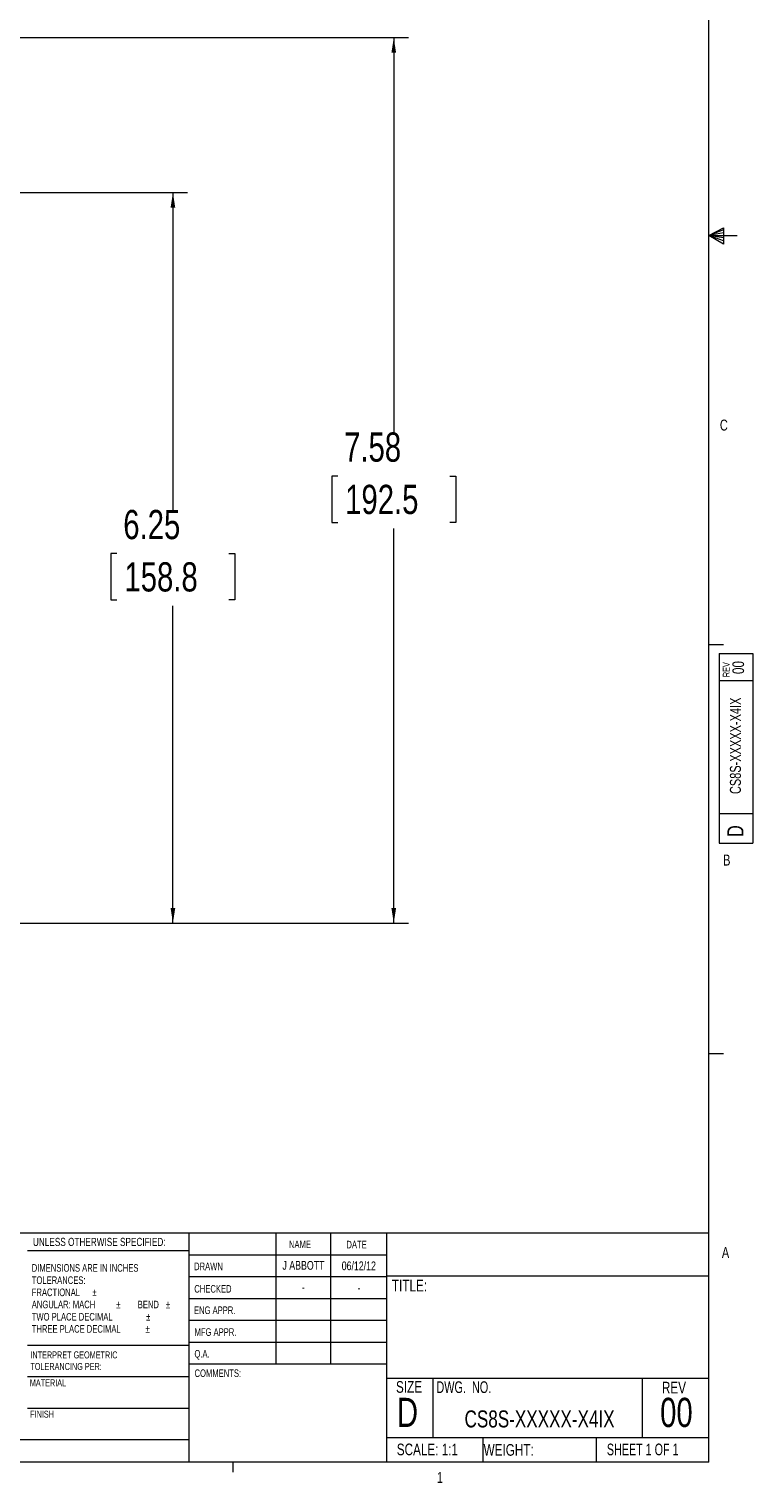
# Model space of a CAD drawing. Header units: inches. Extents: x 0.3 to 33.9, y 0.2 to 21.6.
# Tile 14 of 26: x 27.7 to 33.9, y 0.2 to 12.7. Entities that reach past the tile are written whole.
import ezdxf

# ---------------------------------------------------------------- set-up
doc = ezdxf.new("R2010")
doc.units = ezdxf.units.IN
doc.header["$MEASUREMENT"] = 0
doc.layers.add('SLD-0', color=7, linetype='Continuous', lineweight=15)
doc.styles.add('SLDTEXTSTYLE0', font='TXT', dxfattribs={"width": 0.75})
doc.styles.add('SLDTEXTSTYLE1', font='TXT', dxfattribs={"width": 0.6875})
doc.styles.add('SLDTEXTSTYLE2', font='TXT', dxfattribs={"width": 0.694444})
doc.dimstyles.new('SLDDIMSTYLE0', dxfattribs={"dimtxt": 0.25, "dimasz": 0.13, "dimexe": 0, "dimexo": 0.0625, "dimgap": 0.0625, "dimtad": 0, "dimtih": 1, "dimtoh": 1, "dimrnd": 1e-09, "dimzin": 12, "dimdsep": 46, "dimtxsty": 'SLDTEXTSTYLE0', "dimsah": 1, "dimcen": 0.09, "dimadec": 0, "dimazin": 3, "dimtfac": 1, "dimtofl": 0, "dimtmove": 0, "dimatfit": 3, "dimfxl": 1, "dimfrac": 2, "dimtolj": 1, "dimtzin": 12, "dimarcsym": 0})

# ---------------------------------------------------------------- blocks, each defined once
blk = doc.blocks.new('SW_NOTE_0')
at = {"color": 0, "linetype": 'Continuous', "lineweight": 0, "char_height": 0.06, "attachment_point": 1, "style": 'SLDTEXTSTYLE0'}
for s, insert in [('INTERPRET GEOMETRIC', (0, 0.077)), ('TOLERANCING PER:', (0, -0.022))]:
    blk.add_mtext(s, dxfattribs=dict(at, insert=insert))
blk = doc.blocks.new('SW_NOTE_1')
at = {"color": 0, "linetype": 'Continuous', "lineweight": 0, "char_height": 0.065, "attachment_point": 1, "style": 'SLDTEXTSTYLE0'}
for s, insert in [('DIMENSIONS ARE IN INCHES', (0, 0.084)), ('TOLERANCES:', (0, -0.021)), ('FRACTIONAL', (0, -0.125)), ('%%p', (0.518, -0.125)), ('ANGULAR: MACH', (0, -0.229)), ('%%p', (0.723, -0.229)), ('BEND', (0.907, -0.229)), ('%%p', (1.148, -0.229)), ('TWO PLACE DECIMAL', (0, -0.334)), ('%%p', (0.979, -0.334)), ('THREE PLACE DECIMAL', (0, -0.438)), ('%%p', (0.974, -0.438))]:
    blk.add_mtext(s, dxfattribs=dict(at, insert=insert))
blk = doc.blocks.new('_D_10')
at = {"layer": 'SLD-0'}
for p, q in [((27.236, 11.279), (29.061, 11.279)), ((28.936, 11.279), (28.936, 8.563)), ((28.457, 8.189), (28.406, 8.189)), ((28.406, 8.189), (28.406, 7.792)), ((29.415, 8.189), (29.466, 8.189)), ((29.466, 8.189), (29.466, 7.792)), ((28.406, 7.792), (28.457, 7.792)), ((28.936, 5.025), (28.936, 7.741)), ((29.466, 7.792), (29.415, 7.792)), ((26.866, 5.025), (29.061, 5.025))]:
    blk.add_line(p, q, dxfattribs=at)
for points in [[(28.936, 11.279), (28.916, 11.149), (28.956, 11.149)], [(28.936, 5.025), (28.956, 5.155), (28.916, 5.155)]]:
    blk.add_solid(points, dxfattribs=at)
at = {"layer": 'SLD-0', "char_height": 0.25, "attachment_point": 1, "style": 'SLDTEXTSTYLE0'}
for s, insert in [('6.25', (28.511, 8.562, -2.447)), ('158.8', (28.521, 8.114, -2.447))]:
    blk.add_mtext(s, dxfattribs=dict(at, insert=insert))
blk = doc.blocks.new('_D_11')
at = {"layer": 'SLD-0'}
for p, q in [((23.369, 12.605), (30.951, 12.605)), ((30.826, 12.605), (30.826, 9.226)), ((30.347, 8.852), (30.296, 8.852)), ((30.296, 8.852), (30.296, 8.455)), ((31.305, 8.852), (31.356, 8.852)), ((31.356, 8.852), (31.356, 8.455)), ((30.296, 8.455), (30.347, 8.455)), ((30.826, 5.025), (30.826, 8.404)), ((31.356, 8.455), (31.305, 8.455)), ((26.866, 5.025), (30.951, 5.025))]:
    blk.add_line(p, q, dxfattribs=at)
for points in [[(30.826, 12.605), (30.806, 12.475), (30.846, 12.475)], [(30.826, 5.025), (30.846, 5.155), (30.806, 5.155)]]:
    blk.add_solid(points, dxfattribs=at)
at = {"layer": 'SLD-0', "char_height": 0.25, "attachment_point": 1, "style": 'SLDTEXTSTYLE0'}
for s, insert in [('7.58', (30.401, 9.225, -2.447)), ('192.5', (30.41, 8.777, -2.447))]:
    blk.add_mtext(s, dxfattribs=dict(at, insert=insert))

msp = doc.modelspace()

# ---------------------------------------------------------------- linework, layer by layer
at = {"color": 7, "linetype": 'Continuous', "lineweight": 0}
for p, q in [((33.523, 0.411), (33.523, 21.411)), ((33.523, 10.911), (33.647, 10.976)), ((33.647, 10.958), (33.523, 10.911)), ((33.647, 10.976), (33.647, 10.837)), ((33.647, 10.934), (33.523, 10.911)), ((33.647, 10.891), (33.523, 10.911)), ((33.647, 10.865), (33.523, 10.911)), ((33.647, 10.837), (33.523, 10.911)), ((33.523, 10.911), (33.766, 10.911)), ((33.523, 7.411), (33.648, 7.411)), ((33.61, 7.332), (33.9, 7.332)), ((33.61, 7.332), (33.61, 5.709)), ((33.9, 7.332), (33.9, 5.709)), ((33.9, 7.099), (33.61, 7.099)), ((33.61, 5.965), (33.9, 5.965)), ((33.61, 5.709), (33.9, 5.709)), ((33.523, 3.911), (33.648, 3.911)), ((25.714, 2.375), (33.523, 2.375)), ((29.073, 2.375), (29.073, 0.411)), ((29.817, 2.375), (29.817, 1.25)), ((30.285, 2.375), (30.285, 1.25)), ((30.764, 2.375), (30.764, 0.411)), ((29.073, 2.221), (27.691, 2.221)), ((29.073, 2.187), (30.764, 2.187)), ((29.073, 2), (30.764, 2)), ((30.764, 2.008), (33.523, 2.008)), ((29.073, 1.812), (30.764, 1.812)), ((30.764, 1.625), (29.073, 1.625)), ((27.691, 1.414), (29.073, 1.414)), ((30.764, 1.437), (29.073, 1.437)), ((30.764, 1.25), (29.073, 1.25)), ((27.691, 1.144), (29.073, 1.144)), ((30.764, 1.13), (33.523, 1.13)), ((31.16, 1.13), (31.16, 0.623)), ((32.951, 1.13), (32.951, 0.623)), ((27.691, 0.874), (29.073, 0.874)), ((30.764, 0.623), (33.523, 0.623)), ((31.587, 0.623), (31.587, 0.411)), ((32.559, 0.623), (32.559, 0.411)), ((25.714, 0.607), (29.073, 0.607)), ((33.523, 0.411), (0.523, 0.411)), ((29.448, 0.411), (29.448, 0.326))]:
    msp.add_line(p, q, dxfattribs=at)

# ---------------------------------------------------------------- block references
for name, p in [('SW_NOTE_1', (27.728, 2.023)), ('SW_NOTE_0', (27.716, 1.283))]:
    msp.add_blockref(name, p, dxfattribs=at)

# ---------------------------------------------------------------- texts
for s, insert, char_height, attachment_point, style in [('C', (33.617, 9.335), 0.0938, 1, 'SLDTEXTSTYLE0'), ('B', (33.645, 5.612), 0.0938, 1, 'SLDTEXTSTYLE0'), ('UNLESS OTHERWISE SPECIFIED:', (27.738, 2.332), 0.07, 1, 'SLDTEXTSTYLE0'), ('NAME', (29.929, 2.309), 0.065, 1, 'SLDTEXTSTYLE0'), ('DATE', (30.421, 2.307), 0.065, 1, 'SLDTEXTSTYLE0'), ('A', (33.634, 2.253), 0.0938, 1, 'SLDTEXTSTYLE0'), ('DRAWN', (29.117, 2.12), 0.065, 1, 'SLDTEXTSTYLE0'), ('J ABBOTT', (30.053, 2.134), 0.075, 2, 'SLDTEXTSTYLE0'), ('06/12/12', (30.527, 2.13), 0.075, 2, 'SLDTEXTSTYLE0'), ('CHECKED', (29.119, 1.928), 0.065, 1, 'SLDTEXTSTYLE0'), ('-', (30.052, 1.946), 0.075, 2, 'SLDTEXTSTYLE0'), ('-', (30.528, 1.942), 0.075, 2, 'SLDTEXTSTYLE0'), ('TITLE:', (30.81, 1.973), 0.1, 1, 'SLDTEXTSTYLE0'), ('ENG APPR.', (29.116, 1.745), 0.065, 1, 'SLDTEXTSTYLE0'), ('MFG APPR.', (29.121, 1.558), 0.065, 1, 'SLDTEXTSTYLE0'), ('Q.A.', (29.12, 1.372), 0.065, 1, 'SLDTEXTSTYLE0'), ('MATERIAL', (27.711, 1.121), 0.06, 1, 'SLDTEXTSTYLE0'), ('COMMENTS:', (29.121, 1.206), 0.065, 1, 'SLDTEXTSTYLE0'), ('SIZE', (30.845, 1.106), 0.1, 1, 'SLDTEXTSTYLE0'), ('DWG.  NO.', (31.191, 1.104), 0.1, 1, 'SLDTEXTSTYLE2'), ('REV', (33.121, 1.1), 0.1, 1, 'SLDTEXTSTYLE0'), ('D', (30.853, 0.963), 0.25, 1, 'SLDTEXTSTYLE0'), ('00', (33.245, 0.963), 0.25, 2, 'SLDTEXTSTYLE0'), ('FINISH', (27.714, 0.853), 0.06, 1, 'SLDTEXTSTYLE0'), ('CS8S-XXXXX-X4IX', (32.074, 0.855), 0.14583, 2, 'SLDTEXTSTYLE0'), ('SCALE: 1:1', (30.852, 0.571), 0.1, 1, 'SLDTEXTSTYLE0'), ('WEIGHT:', (31.595, 0.567), 0.1, 1, 'SLDTEXTSTYLE0'), ('SHEET 1 OF 1', (32.65, 0.571), 0.1, 1, 'SLDTEXTSTYLE1'), ('1', (31.195, 0.328), 0.0938, 1, 'SLDTEXTSTYLE0')]:
    msp.add_mtext(s, dxfattribs=dict(at, insert=insert, char_height=char_height, attachment_point=attachment_point, style=style))
at = {"color": 7, "linetype": 'Continuous', "lineweight": 0, "rotation": 90, "style": 'SLDTEXTSTYLE0'}
for s, insert, char_height, attachment_point in [('REV', (33.642, 7.131), 0.06, 1), ('00', (33.724, 7.213), 0.1, 2), ('CS8S-XXXXX-X4IX', (33.703, 6.543), 0.09375, 2), ('D', (33.681, 5.763), 0.138, 1)]:
    msp.add_mtext(s, dxfattribs=dict(at, insert=insert, char_height=char_height, attachment_point=attachment_point))

# ---------------------------------------------------------------- dimensions: what is measured, and where the dimension line sits
at = {"layer": 'SLD-0'}
for base, p2, picture, middle in [((30.826, 12.605), (23.319, 12.605), '_D_11', (30.826, 8.815)), ((28.936, 11.279), (27.186, 11.279), '_D_10', (28.936, 8.152))]:
    dim = msp.add_linear_dim(base=base, p1=(26.816, 5.025), p2=p2, angle=90, dimstyle='SLDDIMSTYLE0', dxfattribs=at)
    dim.commit()
    dim.dimension.update_dxf_attribs({"geometry": picture, "text_midpoint": middle, "dimtype": 160})

doc.saveas('drawing.dxf')
